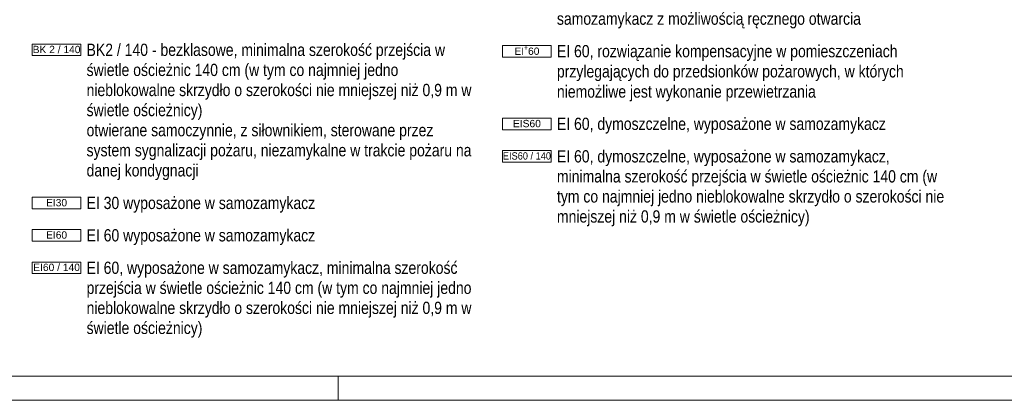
# Paper-space layout 'AP-01 STREFY POŻAROWE I EWAKUACJA - PIĘTRO -1' of a CAD drawing. Header units: millimetres. Extents: x 0 to 594, y -4 to 450.
# Tile 2 of 15: x 169 to 370, y 0 to 78. Entities that reach past the tile are written whole.
import ezdxf

# ---------------------------------------------------------------- set-up
doc = ezdxf.new("R2010")
doc.units = ezdxf.units.MM
doc.header["$MEASUREMENT"] = 0
for name, color, linetype, lineweight in [('A_Arkusz_Nr_pióra__1', 7, 'Continuous', 20), ('A_niewidoczne_Nr_pióra__1', 7, 'Continuous', 20), ('A_ppoż proj_Nr_pióra__1', 7, 'Continuous', 20)]:
    doc.layers.add(name, color=color, linetype=linetype, lineweight=lineweight)
doc.layers.add('A_Arkusz_Nr_pióra__237', color=7, linetype='Continuous', lineweight=5, true_color=0x343434)
doc.styles.add('STYL_AUTOMATYCZNY_1', font='arial.ttf')
doc.styles.add('STYL_AUTOMATYCZNY_2', font='ARIALN.TTF')
doc.styles.add('STYL_AUTOMATYCZNY_6', font='arial.ttf', dxfattribs={"width": 0.9})

psp = doc.layouts.new('AP-01 STREFY POŻAROWE I EWAKUACJA - PIĘTRO -1')

# ---------------------------------------------------------------- linework, layer by layer
at = {"layer": 'A_Arkusz_Nr_pióra__1', "color": 7, "linetype": 'Continuous', "lineweight": 20}
psp.add_line((589.1, 4.9), (29.9, 4.9), dxfattribs=at)
at = {"layer": 'A_Arkusz_Nr_pióra__1', "color": 7, "linetype": 'Continuous', "lineweight": 20, "flags": 128}
psp.add_lwpolyline([(0, 450), (594, 450), (594, 0), (0, 0)], close=True, dxfattribs=at)
at = {"layer": 'A_Arkusz_Nr_pióra__237', "color": 250, "linetype": 'Continuous', "lineweight": 5, "true_color": 0x343434}
psp.add_line((234, 0), (234, 4.9), dxfattribs=at)
at = {"layer": 'A_ppoż proj_Nr_pióra__1', "color": 7, "linetype": 'Continuous', "lineweight": 20, "flags": 128}
for points in [[(171.38, 72.84), (181.36, 72.84), (181.36, 70.49), (171.38, 70.49)], [(267.66, 72.55), (277.64, 72.55), (277.64, 70.19), (267.66, 70.19)], [(267.66, 57.7), (277.64, 57.7), (277.64, 55.34), (267.66, 55.34)], [(267.66, 51.08), (277.64, 51.08), (277.64, 48.72), (267.66, 48.72)], [(171.38, 41.52), (181.36, 41.52), (181.36, 39.16), (171.38, 39.16)], [(171.38, 34.9), (181.36, 34.9), (181.36, 32.55), (171.38, 32.55)], [(171.38, 28.28), (181.36, 28.28), (181.36, 25.93), (171.38, 25.93)]]:
    psp.add_lwpolyline(points, close=True, dxfattribs=at)

# ---------------------------------------------------------------- texts
at = {"layer": 'A_niewidoczne_Nr_pióra__1', "color": 7, "linetype": 'Continuous', "lineweight": 20, "char_height": 2.5, "width": 79.714, "attachment_point": 4, "style": 'STYL_AUTOMATYCZNY_2'}
for s, insert, line_spacing_factor in [('\\A1;{\\pql;\\fArial Narrow|b0|i0|c238|p0;\\W1.000000;EI 60, minimalna szerokość przejścia w świetle ościeżnic 140 cm (w tym co najmniej jedno nieblokowalne skrzydło o szerokości nie mniejszej niż 0,9 m w świetle ościeżnicy), w czasie normalnej eksploatacji mogące pozostać w pozycji otwartej, w czasie pożaru zamykane samoczynnie, sterowane przez system sygnalizacji pożaru, wyposażone w samozamykacz z możliwością ręcznego otwarcia}', (278.79, 89.99), 0.985068), ('\\A1;{\\pql;\\fArial Narrow|b0|i0|c238|p0;\\W1.000000;BK2 / 140 - bezklasowe, minimalna szerokość przejścia w świetle ościeżnic 140 cm (w tym co najmniej jedno nieblokowalne skrzydło o szerokości nie mniejszej niż 0,9 m w świetle ościeżnicy)\\P\\pql;\\fArial Narrow|b0|i0|c238|p0;\\W1.000000;otwierane samoczynnie, z siłownikiem, sterowane przez system sygnalizacji pożaru, niezamykalne w trakcie pożaru na danej kondygnacji}', (182.51, 58.98), 0.985728), ('\\A1;{\\pql;\\fArial Narrow|b0|i0|c238|p0;\\W1.000000;EI 60, rozwiązanie kompensacyjne w pomieszczeniach przylegających do przedsionków pożarowych, w których niemożliwe jest wykonanie przewietrzania}', (278.79, 66.9), 0.990764), ('\\A1;{\\pql;\\fArial Narrow|b0|i0|c238|p0;\\W1.000000;EI 60, dymoszczelne, wyposażone w samozamykacz, minimalna szerokość przejścia w świetle ościeżnic 140 cm (w tym co najmniej jedno nieblokowalne skrzydło o szerokości nie mniejszej niż 0,9 m w świetle ościeżnicy)}', (278.79, 43.37), 0.983216), ('\\A1;{\\pql;\\fArial Narrow|b0|i0|c238|p0;\\W1.000000;EI 60, wyposażone w samozamykacz, minimalna szerokość przejścia w świetle ościeżnic 140 cm (w tym co najmniej jedno nieblokowalne skrzydło o szerokości nie mniejszej niż 0,9 m w świetle ościeżnicy)}', (182.51, 20.58), 0.983094)]:
    psp.add_mtext(s, dxfattribs=dict(at, insert=insert, line_spacing_factor=line_spacing_factor))
at = {"layer": 'A_niewidoczne_Nr_pióra__1', "color": 7, "linetype": 'Continuous', "lineweight": 20, "char_height": 2.5, "attachment_point": 4, "style": 'STYL_AUTOMATYCZNY_2'}
for s, insert in [('\\A1;{\\pql;\\fArial Narrow|b0|i0|c238|p0;\\W1.000000;EI 60, dymoszczelne, wyposażone w samozamykacz}', (278.79, 56.17)), ('\\A1;{\\pql;\\fArial Narrow|b0|i0|c238|p0;\\W1.000000;EI 30 wyposażone w samozamykacz}', (182.51, 39.99)), ('\\A1;{\\pql;\\fArial Narrow|b0|i0|c238|p0;\\W1.000000;EI 60 wyposażone w samozamykacz}', (182.51, 33.37))]:
    psp.add_mtext(s, dxfattribs=dict(at, insert=insert))
at = {"layer": 'A_ppoż proj_Nr_pióra__1', "color": 7, "linetype": 'Continuous', "lineweight": 20, "char_height": 1.5, "attachment_point": 5}
for s, insert, style in [('\\A1;{\\pqc;\\fArial|b0|i0|c238|p0;\\W1.000000;BK 2 / 140}', (176.37, 71.74), 'STYL_AUTOMATYCZNY_1'), ('\\A1;{\\pqc;\\fArial|b0|i0|c238|p0;\\W1.000000;EI\\fArial|b0|i0|c238|p0;\\W1.000000;\\A1{\\H.66x;\\S+^  ;}\\fArial|b0|i0|c238|p0;\\W1.000000;60}', (272.65, 71.4), 'STYL_AUTOMATYCZNY_1'), ('\\A1;{\\pqc;\\fArial|b0|i0|c238|p0;\\W1.000000;EIS60}', (272.65, 56.59), 'STYL_AUTOMATYCZNY_1'), ('\\A1;{\\pqc;\\fArial|b0|i0|c238|p0;\\W0.900000;EIS60 / 140}', (272.65, 49.97), 'STYL_AUTOMATYCZNY_6'), ('\\A1;{\\pqc;\\fArial|b0|i0|c238|p0;\\W1.000000;EI30}', (176.37, 40.41), 'STYL_AUTOMATYCZNY_1'), ('\\A1;{\\pqc;\\fArial|b0|i0|c238|p0;\\W1.000000;EI60}', (176.37, 33.8), 'STYL_AUTOMATYCZNY_1'), ('\\A1;{\\pqc;\\fArial|b0|i0|c238|p0;\\W1.000000;EI60 / 140}', (176.37, 27.18), 'STYL_AUTOMATYCZNY_1')]:
    psp.add_mtext(s, dxfattribs=dict(at, insert=insert, style=style))

doc.saveas('drawing.dxf')
